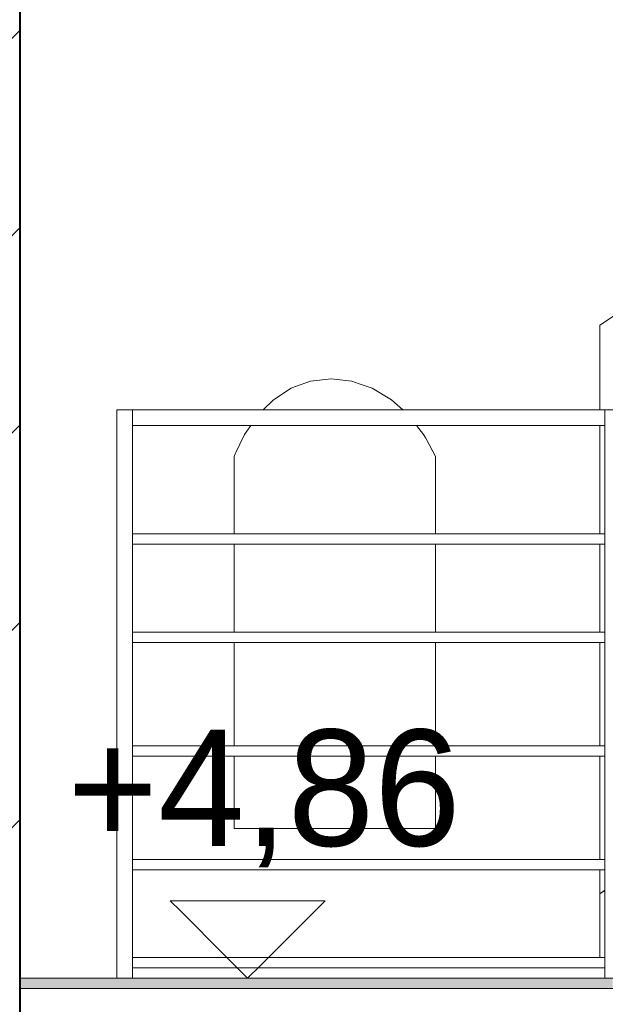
# Model space of a CAD drawing. Header units: millimetres. Extents: x 16408 to 39505, y -6861 to 26364.
# Tile 53 of 85: x 28455 to 29589, y 4806 to 6712. Entities that reach past the tile are written whole.
import ezdxf

# ---------------------------------------------------------------- set-up
doc = ezdxf.new("R2010")
doc.units = ezdxf.units.MM
doc.header["$MEASUREMENT"] = 0
doc.linetypes.add('Wipeout_Contour', pattern=[1000, 0, -1000])
for name, color, linetype, lineweight in [('0_Nr_pióra__1', 7, 'Continuous', 13), ('0_Nr_pióra__103', 7, 'Continuous', 5), ('inw_schody zewnętrzne_Nr_pióra__1', 7, 'Continuous', 13), ('inw_schody zewnętrzne_Nr_pióra__103', 7, 'Continuous', 5), ('inw_schody zewnętrzne_Nr_pióra__27', 7, 'Continuous', 40)]:
    doc.layers.add(name, color=color, linetype=linetype, lineweight=lineweight)
doc.layers.add('inw_schody zewnętrzne', color=7, linetype='Continuous')
doc.styles.add('STYL_AUTOMATYCZNY_1', font='txt')
pattern_1 = [(45, (0, 0), (-190.9188, 190.9188), [])]

# ---------------------------------------------------------------- blocks, each defined once
blk = doc.blocks.new('Wymiary_3_4', base_point=(28896.6, 4856.4))
at = {"layer": '0_Nr_pióra__1', "color": 7, "linetype": 'Continuous', "lineweight": 13}
for p, q in [((28896.6, 4856.4), (28746.6, 5006.4)), ((28746.6, 5006.4), (29046.6, 5006.4)), ((29046.6, 5006.4), (28896.6, 4856.4))]:
    blk.add_line(p, q, dxfattribs=at)
at = {"layer": '0_Nr_pióra__1', "color": 7, "lineweight": 13, "insert": (28547.6, 5070.7), "char_height": 225, "attachment_point": 7, "style": 'STYL_AUTOMATYCZNY_1'}
blk.add_mtext('\\A1;{\\pql;\\fCentury Gothic|b0|i0|c238|p34;+4,86}', dxfattribs=at)

msp = doc.modelspace()

# ---------------------------------------------------------------- linework, layer by layer
at = {"layer": '0_Nr_pióra__1', "color": 7, "linetype": 'Continuous', "lineweight": 13}
for p, q in [((28455.2, 4836.4), (28461.8, 4836.4)), ((28461.8, 4836.4), (28472.7, 4836.4))]:
    msp.add_line(p, q, dxfattribs=at)
at = {"layer": '0_Nr_pióra__103', "color": 7, "linetype": 'Continuous', "lineweight": 5}
msp.add_line((29603.5, 4836.4), (28455.2, 4836.4), dxfattribs=at)

# ---------------------------------------------------------------- wipeouts: each hides what was drawn before it
at = {"color": 254, "linetype": 'Wipeout_Contour', "lineweight": 0, "ltscale": 116747.109463}
msp.add_wipeout([(28455.2, 7716.4), (28455.2, 4856.4), (28479.8, 4856.4), (28479.8, 7716.4)], dxfattribs=at).dxf.layer = 'inw_schody zewnętrzne'
at = {"color": 254, "linetype": 'Wipeout_Contour', "lineweight": 0, "ltscale": 89021.755323}
msp.add_wipeout([(29018.5, 6011.8), (29098, 6011.8), (29058.3, 6016.4)], dxfattribs=at).dxf.layer = 'inw_schody zewnętrzne'
at = {"color": 254, "linetype": 'Wipeout_Contour', "lineweight": 0, "ltscale": 118670.073854}
msp.add_wipeout([(28946.6, 5976), (28926.8, 5956.4), (29197, 5956.4), (29175.2, 5976)], dxfattribs=at).dxf.layer = 'inw_schody zewnętrzne'
at = {"color": 254, "linetype": 'Wipeout_Contour', "lineweight": 0, "ltscale": 117209.796639}
msp.add_wipeout([(28762.8, 5926.4), (28673.6, 5926.4), (28673.6, 5716.4), (28762.8, 5716.4)], dxfattribs=at).dxf.layer = 'inw_schody zewnętrzne'
at = {"color": 254, "linetype": 'Wipeout_Contour', "lineweight": 0, "ltscale": 177914.339032}
msp.add_wipeout([(28870.3, 5866.4), (29260.5, 5866.4), (29241.3, 5901.3), (29237.3, 5909), (28890.4, 5909), (28872.5, 5871.4)], dxfattribs=at).dxf.layer = 'inw_schody zewnętrzne'
at = {"color": 254, "linetype": 'Wipeout_Contour', "lineweight": 0, "ltscale": 117045.563392}
msp.add_wipeout([(28673.6, 5696.4), (28673.6, 5526.4), (28762.8, 5526.4), (28762.8, 5696.4)], dxfattribs=at).dxf.layer = 'inw_schody zewnętrzne'
at = {"color": 254, "linetype": 'Wipeout_Contour', "lineweight": 0, "ltscale": 119401.62878}
msp.add_wipeout([(29260.5, 5696.4), (29260.5, 5526.4), (29375.7, 5526.4), (29375.7, 5696.4)], dxfattribs=at).dxf.layer = 'inw_schody zewnętrzne'
at = {"color": 254, "linetype": 'Wipeout_Contour', "lineweight": 0, "ltscale": 116891.267381}
msp.add_wipeout([(28673.6, 5506.4), (28673.6, 5306.4), (28762.8, 5306.4), (28762.8, 5506.4)], dxfattribs=at).dxf.layer = 'inw_schody zewnętrzne'
at = {"color": 254, "linetype": 'Wipeout_Contour', "lineweight": 0, "ltscale": 119250.381285}
msp.add_wipeout([(29375.7, 5506.4), (29260.5, 5506.4), (29260.5, 5306.4), (29375.7, 5306.4)], dxfattribs=at).dxf.layer = 'inw_schody zewnętrzne'
at = {"color": 254, "linetype": 'Wipeout_Contour', "lineweight": 0, "ltscale": 116731.666109}
msp.add_wipeout([(28673.6, 5086.4), (28762.8, 5086.4), (28762.8, 5286.4), (28673.6, 5286.4)], dxfattribs=at).dxf.layer = 'inw_schody zewnętrzne'
at = {"color": 254, "linetype": 'Wipeout_Contour', "lineweight": 0, "ltscale": 116588.543817}
msp.add_wipeout([(28673.6, 4896.4), (28762.8, 4896.4), (28762.8, 5066.4), (28673.6, 5066.4)], dxfattribs=at).dxf.layer = 'inw_schody zewnętrzne'
at = {"color": 254, "linetype": 'Wipeout_Contour', "lineweight": 0, "ltscale": 116510.334201}
msp.add_wipeout([(28673.6, 4856.4), (28762.8, 4856.4), (28762.8, 4876.4), (28673.6, 4876.4)], dxfattribs=at).dxf.layer = 'inw_schody zewnętrzne'

# ---------------------------------------------------------------- next in the draw order: hatches: boundary and pattern name
at = {"layer": 'inw_schody zewnętrzne_Nr_pióra__1', "linetype": 'Continuous', "lineweight": 13}
h = msp.add_hatch(dxfattribs=at)
h.set_pattern_fill('Bloczki_ceramiczne_0004', style=0, pattern_type=2)
h.set_pattern_definition(pattern_1)
h.paths.add_polyline_path([(26397, 7736.4), (26397, 4856.4), (26505.9, 4856.4), (27279.6, 4856.4), (27823.8, 4856.4), (28230.5, 4856.4), (28455.2, 4856.4), (28455.2, 7736.4), (28230.5, 7736.4), (27823.8, 7736.4), (27279.6, 7736.4), (26505.9, 7736.4)])
h = msp.add_hatch(dxfattribs=at)
h.set_pattern_fill('Bloczki_ceramiczne_0004', style=0, pattern_type=2)
h.set_pattern_definition(pattern_1)
h.paths.add_polyline_path([(28455.2, 3836.4), (28455.2, 4856.4), (28230.5, 4856.4), (27823.8, 4856.4), (27279.6, 4856.4), (26505.9, 4856.4), (26397, 4856.4), (26397, 3836.4), (26505.9, 3836.4), (27279.6, 3836.4), (27823.8, 3836.4), (28230.5, 3836.4)])

# ---------------------------------------------------------------- next in the draw order: linework, layer by layer
at = {"layer": '0_Nr_pióra__1', "color": 7, "linetype": 'Continuous', "lineweight": 13}
for p, q in [((28455.2, 4856.4), (28461.8, 4856.4)), ((28455.2, 4856.4), (28455.2, 4836.4)), ((28461.8, 4856.4), (28472.7, 4856.4))]:
    msp.add_line(p, q, dxfattribs=at)
at = {"layer": 'inw_schody zewnętrzne_Nr_pióra__27', "color": 7, "linetype": 'Continuous', "lineweight": 40}
for p, q in [((28455.2, 7736.4), (28455.2, 4856.4)), ((28455.2, 4856.4), (28455.2, 3836.4))]:
    msp.add_line(p, q, dxfattribs=at)

# ---------------------------------------------------------------- next in the draw order: wipeouts: each hides what was drawn before it
at = {"color": 254, "linetype": 'Wipeout_Contour', "lineweight": 0, "ltscale": 118681.347076}
msp.add_wipeout([(28946.6, 5976), (29175.2, 5976), (29137.6, 5998.2), (28980.6, 5998.2)], dxfattribs=at).dxf.layer = 'inw_schody zewnętrzne'
at = {"color": 254, "linetype": 'Wipeout_Contour', "lineweight": 0, "ltscale": 176520.454782}
msp.add_wipeout([(28762.8, 5716.4), (28870.3, 5716.4), (28870.3, 5866.4), (28872.5, 5871.4), (28872.5, 5926.4), (28762.8, 5926.4)], dxfattribs=at).dxf.layer = 'inw_schody zewnętrzne'
at = {"color": 254, "linetype": 'Wipeout_Contour', "lineweight": 0, "ltscale": 118639.534578}
msp.add_wipeout([(28890.4, 5909), (29237.3, 5909), (29223.8, 5926.4), (28902.6, 5926.4)], dxfattribs=at).dxf.layer = 'inw_schody zewnętrzne'
at = {"color": 254, "linetype": 'Wipeout_Contour', "lineweight": 0, "ltscale": 117431.708647}
msp.add_wipeout([(28870.3, 5696.4), (28762.8, 5696.4), (28762.8, 5526.4), (28870.3, 5526.4)], dxfattribs=at).dxf.layer = 'inw_schody zewnętrzne'
at = {"color": 254, "linetype": 'Wipeout_Contour', "lineweight": 0, "ltscale": 119901.212277}
msp.add_wipeout([(29375.7, 5526.4), (29514.8, 5526.4), (29514.8, 5696.4), (29375.7, 5696.4)], dxfattribs=at).dxf.layer = 'inw_schody zewnętrzne'
at = {"color": 254, "linetype": 'Wipeout_Contour', "lineweight": 0, "ltscale": 117277.920553}
msp.add_wipeout([(28762.8, 5306.4), (28870.3, 5306.4), (28870.3, 5506.4), (28762.8, 5506.4)], dxfattribs=at).dxf.layer = 'inw_schody zewnętrzne'
at = {"color": 254, "linetype": 'Wipeout_Contour', "lineweight": 0, "ltscale": 119750.595569}
msp.add_wipeout([(29514.8, 5506.4), (29375.7, 5506.4), (29375.7, 5306.4), (29514.8, 5306.4)], dxfattribs=at).dxf.layer = 'inw_schody zewnętrzne'
at = {"color": 254, "linetype": 'Wipeout_Contour', "lineweight": 0, "ltscale": 175773.006623}
msp.add_wipeout([(28762.8, 5286.4), (28762.8, 5086.4), (28872.5, 5086.4), (28872.5, 5146.4), (28870.3, 5146.4), (28870.3, 5286.4)], dxfattribs=at).dxf.layer = 'inw_schody zewnętrzne'
at = {"color": 254, "linetype": 'Wipeout_Contour', "lineweight": 0, "ltscale": 116980.569844}
msp.add_wipeout([(28762.8, 4896.4), (28872.5, 4896.4), (28872.5, 5066.4), (28762.8, 5066.4)], dxfattribs=at).dxf.layer = 'inw_schody zewnętrzne'
at = {"color": 254, "linetype": 'Wipeout_Contour', "lineweight": 0, "ltscale": 116902.62233}
msp.add_wipeout([(28872.5, 4876.4), (28762.8, 4876.4), (28762.8, 4856.4), (28872.5, 4856.4)], dxfattribs=at).dxf.layer = 'inw_schody zewnętrzne'

# ---------------------------------------------------------------- next in the draw order: wipeouts: each hides what was drawn before it
at = {"color": 254, "linetype": 'Wipeout_Contour', "lineweight": 0, "ltscale": 178020.137263}
msp.add_wipeout([(28989.2, 6001.4), (28980.6, 5998.2), (29137.6, 5998.2), (29112.3, 6006.8), (29098, 6011.8), (29018.5, 6011.8)], dxfattribs=at).dxf.layer = 'inw_schody zewnętrzne'
at = {"color": 254, "linetype": 'Wipeout_Contour', "lineweight": 0, "ltscale": 117930.89868}
msp.add_wipeout([(28872.5, 5926.4), (28872.5, 5871.4), (28890.4, 5909), (28902.6, 5926.4)], dxfattribs=at).dxf.layer = 'inw_schody zewnętrzne'
at = {"color": 254, "linetype": 'Wipeout_Contour', "lineweight": 0, "ltscale": 179218.247189}
msp.add_wipeout([(29241.3, 5901.3), (29260.5, 5866.4), (29260.5, 5716.4), (29375.7, 5716.4), (29375.7, 5926.4), (29241.3, 5926.4)], dxfattribs=at).dxf.layer = 'inw_schody zewnętrzne'
at = {"color": 254, "linetype": 'Wipeout_Contour', "lineweight": 0, "ltscale": 118409.105176}
msp.add_wipeout([(28870.3, 5526.4), (29260.5, 5526.4), (29260.5, 5696.4), (28870.3, 5696.4)], dxfattribs=at).dxf.layer = 'inw_schody zewnętrzne'
at = {"color": 254, "linetype": 'Wipeout_Contour', "lineweight": 0, "ltscale": 120319.322597}
msp.add_wipeout([(29514.8, 5526.4), (29588.5, 5526.4), (29588.5, 5696.4), (29514.8, 5696.4)], dxfattribs=at).dxf.layer = 'inw_schody zewnętrzne'
at = {"color": 254, "linetype": 'Wipeout_Contour', "lineweight": 0, "ltscale": 118256.582378}
msp.add_wipeout([(28870.3, 5506.4), (28870.3, 5306.4), (29260.5, 5306.4), (29260.5, 5506.4)], dxfattribs=at).dxf.layer = 'inw_schody zewnętrzne'
at = {"color": 254, "linetype": 'Wipeout_Contour', "lineweight": 0, "ltscale": 120169.230512}
msp.add_wipeout([(29514.8, 5306.4), (29588.5, 5306.4), (29588.5, 5506.4), (29514.8, 5506.4)], dxfattribs=at).dxf.layer = 'inw_schody zewnętrzne'
at = {"color": 254, "linetype": 'Wipeout_Contour', "lineweight": 0, "ltscale": 117519.169764}
msp.add_wipeout([(28872.5, 5086.4), (28989.2, 5086.4), (28989.2, 5146.4), (28872.5, 5146.4)], dxfattribs=at).dxf.layer = 'inw_schody zewnętrzne'
at = {"color": 254, "linetype": 'Wipeout_Contour', "lineweight": 0, "ltscale": 117426.751493}
msp.add_wipeout([(28989.2, 5066.4), (28872.5, 5066.4), (28872.5, 4896.4), (28989.2, 4896.4)], dxfattribs=at).dxf.layer = 'inw_schody zewnętrzne'
at = {"color": 254, "linetype": 'Wipeout_Contour', "lineweight": 0, "ltscale": 117349.100211}
msp.add_wipeout([(28872.5, 4856.4), (28989.2, 4856.4), (28989.2, 4876.4), (28872.5, 4876.4)], dxfattribs=at).dxf.layer = 'inw_schody zewnętrzne'

# ---------------------------------------------------------------- next in the draw order: linework, layer by layer
at = {"layer": 'inw_schody zewnętrzne_Nr_pióra__103', "color": 7, "linetype": 'Continuous', "lineweight": 5}
for p, q in [((28989.2, 6001.4), (29018.5, 6011.8)), ((29018.5, 6011.8), (29058.3, 6016.4)), ((29058.3, 6016.4), (29098, 6011.8)), ((29098, 6011.8), (29112.3, 6006.8)), ((29112.3, 6006.8), (29137.6, 5998.2)), ((28946.6, 5976), (28980.6, 5998.2)), ((28980.6, 5998.2), (28989.2, 6001.4)), ((29137.6, 5998.2), (29175.2, 5976))]:
    msp.add_line(p, q, dxfattribs=at)

# ---------------------------------------------------------------- next in the draw order: wipeouts: each hides what was drawn before it
at = {"color": 254, "linetype": 'Wipeout_Contour', "lineweight": 0, "ltscale": 118595.465307}
msp.add_wipeout([(28673.6, 5526.4), (28673.6, 5506.4), (29588.5, 5506.4), (29588.5, 5526.4)], dxfattribs=at)
at = {"color": 254, "linetype": 'Wipeout_Contour', "lineweight": 0, "ltscale": 119313.035379}
msp.add_wipeout([(29223.8, 5926.4), (29237.3, 5909), (29241.3, 5901.3), (29241.3, 5926.4)], dxfattribs=at).dxf.layer = 'inw_schody zewnętrzne'
at = {"color": 254, "linetype": 'Wipeout_Contour', "lineweight": 0, "ltscale": 120061.540288}
msp.add_wipeout([(29514.8, 5926.4), (29375.7, 5926.4), (29375.7, 5716.4), (29514.8, 5716.4)], dxfattribs=at).dxf.layer = 'inw_schody zewnętrzne'
at = {"color": 254, "linetype": 'Wipeout_Contour', "lineweight": 0, "ltscale": 118547.597716}
msp.add_wipeout([(29260.5, 5866.4), (28870.3, 5866.4), (28870.3, 5716.4), (29260.5, 5716.4)], dxfattribs=at).dxf.layer = 'inw_schody zewnętrzne'
at = {"color": 254, "linetype": 'Wipeout_Contour', "lineweight": 0, "ltscale": 117991.41213}
msp.add_wipeout([(28989.2, 5086.4), (29112.3, 5086.4), (29112.3, 5146.4), (28989.2, 5146.4)], dxfattribs=at).dxf.layer = 'inw_schody zewnętrzne'
at = {"color": 254, "linetype": 'Wipeout_Contour', "lineweight": 0, "ltscale": 117899.364101}
msp.add_wipeout([(28989.2, 5066.4), (28989.2, 4896.4), (29112.3, 4896.4), (29112.3, 5066.4)], dxfattribs=at).dxf.layer = 'inw_schody zewnętrzne'
at = {"color": 254, "linetype": 'Wipeout_Contour', "lineweight": 0, "ltscale": 117822.024152}
msp.add_wipeout([(28989.2, 4876.4), (28989.2, 4856.4), (29112.3, 4856.4), (29112.3, 4876.4)], dxfattribs=at).dxf.layer = 'inw_schody zewnętrzne'

# ---------------------------------------------------------------- next in the draw order: linework, layer by layer
at = {"layer": 'inw_schody zewnętrzne_Nr_pióra__103', "color": 7, "linetype": 'Continuous', "lineweight": 5}
for p, q in [((28872.5, 5871.4), (28890.4, 5909)), ((29237.3, 5909), (29241.3, 5901.3)), ((29241.3, 5901.3), (29260.5, 5866.4)), ((28870.3, 5866.4), (28872.5, 5871.4))]:
    msp.add_line(p, q, dxfattribs=at)

# ---------------------------------------------------------------- next in the draw order: wipeouts: each hides what was drawn before it
at = {"color": 254, "linetype": 'Wipeout_Contour', "lineweight": 0, "ltscale": 120479.093703}
msp.add_wipeout([(29588.5, 5926.4), (29514.8, 5926.4), (29514.8, 5716.4), (29588.5, 5716.4)], dxfattribs=at).dxf.layer = 'inw_schody zewnętrzne'
at = {"color": 254, "linetype": 'Wipeout_Contour', "lineweight": 0, "ltscale": 118488.054138}
msp.add_wipeout([(29112.3, 5146.4), (29112.3, 5086.4), (29241.3, 5086.4), (29241.3, 5146.4)], dxfattribs=at).dxf.layer = 'inw_schody zewnętrzne'
at = {"color": 254, "linetype": 'Wipeout_Contour', "lineweight": 0, "ltscale": 118396.392292}
msp.add_wipeout([(29112.3, 5066.4), (29112.3, 4896.4), (29241.3, 4896.4), (29241.3, 5066.4)], dxfattribs=at).dxf.layer = 'inw_schody zewnętrzne'
at = {"color": 254, "linetype": 'Wipeout_Contour', "lineweight": 0, "ltscale": 118319.377083}
msp.add_wipeout([(29112.3, 4856.4), (29241.3, 4856.4), (29241.3, 4876.4), (29112.3, 4876.4)], dxfattribs=at).dxf.layer = 'inw_schody zewnętrzne'

# ---------------------------------------------------------------- next in the draw order: wipeouts: each hides what was drawn before it
at = {"color": 254, "linetype": 'Wipeout_Contour', "lineweight": 0, "ltscale": 118944.237382}
msp.add_wipeout([(28673.6, 5956.4), (28673.6, 5926.4), (29594.6, 5926.4), (29603.5, 5956.4)], dxfattribs=at)
at = {"color": 254, "linetype": 'Wipeout_Contour', "lineweight": 0, "ltscale": 118739.250735}
msp.add_wipeout([(28673.6, 5716.4), (28673.6, 5696.4), (29588.5, 5696.4), (29588.5, 5716.4)], dxfattribs=at)
at = {"color": 254, "linetype": 'Wipeout_Contour', "lineweight": 0, "ltscale": 178476.019744}
msp.add_wipeout([(29260.5, 5146.4), (29241.3, 5146.4), (29241.3, 5086.4), (29375.7, 5086.4), (29375.7, 5286.4), (29260.5, 5286.4)], dxfattribs=at).dxf.layer = 'inw_schody zewnętrzne'
at = {"color": 254, "linetype": 'Wipeout_Contour', "lineweight": 0, "ltscale": 118915.715561}
msp.add_wipeout([(29375.7, 5066.4), (29241.3, 5066.4), (29241.3, 4896.4), (29375.7, 4896.4)], dxfattribs=at).dxf.layer = 'inw_schody zewnętrzne'
at = {"color": 254, "linetype": 'Wipeout_Contour', "lineweight": 0, "ltscale": 118839.036752}
msp.add_wipeout([(29241.3, 4876.4), (29241.3, 4856.4), (29375.7, 4856.4), (29375.7, 4876.4)], dxfattribs=at).dxf.layer = 'inw_schody zewnętrzne'

# ---------------------------------------------------------------- next in the draw order: linework, layer by layer
at = {"layer": 'inw_schody zewnętrzne_Nr_pióra__103', "color": 7, "linetype": 'Continuous', "lineweight": 5}
for p, q in [((28926.8, 5956.4), (28946.6, 5976)), ((29175.2, 5976), (29197, 5956.4)), ((28890.4, 5909), (28902.6, 5926.4)), ((29223.8, 5926.4), (29237.3, 5909)), ((28870.3, 5716.4), (28870.3, 5866.4)), ((29260.5, 5866.4), (29260.5, 5716.4)), ((28870.3, 5526.4), (28870.3, 5696.4)), ((29260.5, 5696.4), (29260.5, 5526.4))]:
    msp.add_line(p, q, dxfattribs=at)

# ---------------------------------------------------------------- next in the draw order: wipeouts: each hides what was drawn before it
at = {"color": 254, "linetype": 'Wipeout_Contour', "lineweight": 0, "ltscale": 90562.20397}
msp.add_wipeout([(29588.5, 5956.4), (29603.5, 5956.4), (29588.5, 5960.9)], dxfattribs=at)
at = {"color": 254, "linetype": 'Wipeout_Contour', "lineweight": 0, "ltscale": 118119.625074}
msp.add_wipeout([(28870.3, 5146.4), (29260.5, 5146.4), (29260.5, 5286.4), (28870.3, 5286.4)], dxfattribs=at).dxf.layer = 'inw_schody zewnętrzne'
at = {"color": 254, "linetype": 'Wipeout_Contour', "lineweight": 0, "ltscale": 119594.80964}
msp.add_wipeout([(29375.7, 5286.4), (29375.7, 5086.4), (29514.8, 5086.4), (29514.8, 5286.4)], dxfattribs=at).dxf.layer = 'inw_schody zewnętrzne'
at = {"color": 254, "linetype": 'Wipeout_Contour', "lineweight": 0, "ltscale": 119455.117043}
msp.add_wipeout([(29514.8, 5066.4), (29375.7, 5066.4), (29375.7, 4896.4), (29514.8, 4896.4)], dxfattribs=at).dxf.layer = 'inw_schody zewnętrzne'
at = {"color": 254, "linetype": 'Wipeout_Contour', "lineweight": 0, "ltscale": 119378.784551}
msp.add_wipeout([(29375.7, 4876.4), (29375.7, 4856.4), (29514.8, 4856.4), (29514.8, 4876.4)], dxfattribs=at).dxf.layer = 'inw_schody zewnętrzne'

# ---------------------------------------------------------------- next in the draw order: linework, layer by layer
at = {"layer": 'inw_schody zewnętrzne_Nr_pióra__103', "color": 7, "linetype": 'Continuous', "lineweight": 5}
for p, q in [((28872.5, 5146.4), (28870.3, 5146.4)), ((28872.5, 5146.4), (28989.2, 5146.4)), ((28989.2, 5146.4), (29112.3, 5146.4)), ((29112.3, 5146.4), (29241.3, 5146.4)), ((29241.3, 5146.4), (29260.5, 5146.4))]:
    msp.add_line(p, q, dxfattribs=at)

# ---------------------------------------------------------------- next in the draw order: wipeouts: each hides what was drawn before it
at = {"color": 254, "linetype": 'Wipeout_Contour', "lineweight": 0, "ltscale": 120013.988564}
msp.add_wipeout([(29514.8, 5086.4), (29588.5, 5086.4), (29588.5, 5286.4), (29514.8, 5286.4)], dxfattribs=at).dxf.layer = 'inw_schody zewnętrzne'
at = {"color": 254, "linetype": 'Wipeout_Contour', "lineweight": 0, "ltscale": 119874.784918}
msp.add_wipeout([(29514.8, 5066.4), (29514.8, 4896.4), (29588.5, 4896.4), (29588.5, 5066.4)], dxfattribs=at).dxf.layer = 'inw_schody zewnętrzne'
at = {"color": 254, "linetype": 'Wipeout_Contour', "lineweight": 0, "ltscale": 149798.429806}
msp.add_wipeout([(29514.8, 4856.4), (29603.5, 4856.4), (29588.5, 4860.9), (29588.5, 4876.4), (29514.8, 4876.4)], dxfattribs=at).dxf.layer = 'inw_schody zewnętrzne'

# ---------------------------------------------------------------- next in the draw order: wipeouts: each hides what was drawn before it
at = {"color": 254, "linetype": 'Wipeout_Contour', "lineweight": 0, "ltscale": 118434.852985}
msp.add_wipeout([(28673.6, 5306.4), (28673.6, 5286.4), (29588.5, 5286.4), (29588.5, 5306.4)], dxfattribs=at)
at = {"color": 254, "linetype": 'Wipeout_Contour', "lineweight": 0, "ltscale": 118280.571206}
msp.add_wipeout([(28673.6, 5086.4), (28673.6, 5066.4), (29588.5, 5066.4), (29588.5, 5086.4)], dxfattribs=at)
at = {"color": 254, "linetype": 'Wipeout_Contour', "lineweight": 0, "ltscale": 118152.441462}
msp.add_wipeout([(29588.5, 4896.4), (28673.6, 4896.4), (28673.6, 4876.4), (29588.5, 4876.4)], dxfattribs=at)

# ---------------------------------------------------------------- next in the draw order: linework, layer by layer
at = {"layer": 'inw_schody zewnętrzne_Nr_pióra__103', "color": 7, "linetype": 'Continuous', "lineweight": 5}
for p, q in [((28870.3, 5306.4), (28870.3, 5506.4)), ((29260.5, 5506.4), (29260.5, 5306.4)), ((28870.3, 5146.4), (28870.3, 5286.4)), ((29260.5, 5286.4), (29260.5, 5146.4))]:
    msp.add_line(p, q, dxfattribs=at)

# ---------------------------------------------------------------- next in the draw order: wipeouts: each hides what was drawn before it
at = {"color": 254, "linetype": 'Wipeout_Contour', "lineweight": 0, "ltscale": 116676.337585}
msp.add_wipeout([(28643.6, 4856.4), (28673.6, 4856.4), (28673.6, 5956.4), (28643.6, 5956.4)], dxfattribs=at)
at = {"color": 254, "linetype": 'Wipeout_Contour', "lineweight": 0, "ltscale": 240828.66695}
msp.add_wipeout([(29588.5, 5926.4), (29588.5, 4860.9), (29603.5, 4856.4), (29603.5, 5048.6), (29618.5, 5059), (29618.5, 5952), (29603.5, 5956.4), (29594.6, 5926.4)], dxfattribs=at)

# ---------------------------------------------------------------- next in the draw order: hatches: boundary and pattern name
at = {"layer": '0_Nr_pióra__1', "linetype": 'Continuous', "lineweight": 0, "true_color": 0x000000}
msp.add_hatch(color=18, dxfattribs=at).paths.add_polyline_path([(29603.5, 4836.4), (29603.5, 4856.4), (28455.2, 4856.4), (28455.2, 4836.4)])

# ---------------------------------------------------------------- next in the draw order: linework, layer by layer
at = {"layer": '0_Nr_pióra__103', "color": 7, "linetype": 'Continuous', "lineweight": 5}
for p, q in [((28643.6, 5956.4), (28673.6, 5956.4)), ((28643.6, 4856.4), (28643.6, 5956.4)), ((28673.6, 5926.4), (28673.6, 5956.4)), ((28673.6, 4856.4), (28673.6, 5926.4)), ((28673.6, 4896.4), (29569.4, 4896.4)), ((29569.4, 4896.4), (29588.5, 4896.4)), ((28673.6, 4876.4), (29569.4, 4876.4)), ((29569.4, 4876.4), (29588.5, 4876.4)), ((29603.5, 4856.4), (28458.5, 4856.4))]:
    msp.add_line(p, q, dxfattribs=at)
at = {"layer": 'inw_schody zewnętrzne_Nr_pióra__103', "color": 7, "linetype": 'Continuous', "lineweight": 5}
msp.add_line((28643.6, 5258.2), (28643.6, 5956.4), dxfattribs=at)

# ---------------------------------------------------------------- next in the draw order: block references
at = {"color": 7, "linetype": 'Continuous', "lineweight": 13}
msp.add_blockref('Wymiary_3_4', (28896.6, 4856.4), dxfattribs=at)

# ---------------------------------------------------------------- next in the draw order: wipeouts: each hides what was drawn before it
at = {"color": 254, "linetype": 'Wipeout_Contour', "lineweight": 0, "ltscale": 271374.49565}
msp.add_wipeout([(29578.7, 5020), (29588.5, 5026.6), (29588.5, 5930.4), (29587.1, 5931.3), (29588.5, 5933.5), (29588.5, 5966.2), (29608.7, 5953.1), (29608.7, 6140.1), (29578.7, 6120)], dxfattribs=at)

# ---------------------------------------------------------------- next in the draw order: linework, layer by layer
at = {"layer": '0_Nr_pióra__103', "color": 7, "linetype": 'Continuous', "lineweight": 5}
for p, q in [((29578.7, 6120), (29608.7, 6140.1)), ((29578.7, 5956.4), (29578.7, 6120)), ((28673.6, 5956.4), (29618.5, 5956.4)), ((29588.5, 5956.4), (29603.5, 5956.4)), ((28673.6, 5716.4), (29588.5, 5716.4)), ((28673.6, 5696.4), (29588.5, 5696.4)), ((29578.7, 5526.4), (29578.7, 5696.4)), ((28673.6, 5526.4), (29588.5, 5526.4)), ((28673.6, 5506.4), (29588.5, 5506.4)), ((29578.7, 5306.4), (29578.7, 5506.4)), ((28673.6, 5306.4), (29588.5, 5306.4)), ((28673.6, 5286.4), (29588.5, 5286.4)), ((29578.7, 5086.4), (29578.7, 5286.4)), ((28673.6, 5086.4), (29588.5, 5086.4)), ((28673.6, 5066.4), (29588.5, 5066.4))]:
    msp.add_line(p, q, dxfattribs=at)

# ---------------------------------------------------------------- next in the draw order: wipeouts: each hides what was drawn before it
at = {"color": 254, "linetype": 'Wipeout_Contour', "lineweight": 0, "ltscale": 90529.714004}
msp.add_wipeout([(29588.5, 5933.5), (29587.1, 5931.3), (29588.5, 5930.4)], dxfattribs=at)
at = {"color": 254, "linetype": 'Wipeout_Contour', "lineweight": 0, "ltscale": 120028.701968}
msp.add_wipeout([(29588.5, 5026.6), (29578.7, 5020), (29579.3, 5020.3), (29588.5, 5026.4)], dxfattribs=at)

# ---------------------------------------------------------------- next in the draw order: linework, layer by layer
at = {"layer": '0_Nr_pióra__103', "color": 7, "linetype": 'Continuous', "lineweight": 5}
for p, q in [((29588.5, 5926.4), (29588.5, 5956.4)), ((29588.5, 5933.5), (29588.5, 5956.4)), ((28673.6, 5926.4), (29588.5, 5926.4)), ((29578.7, 5716.4), (29578.7, 5926.4)), ((29588.5, 4856.4), (29588.5, 5926.4)), ((29578.7, 4896.4), (29578.7, 5066.4)), ((29578.7, 5020), (29588.5, 5026.6)), ((29579.3, 5020.3), (29578.7, 5020)), ((29588.5, 5026.4), (29579.3, 5020.3))]:
    msp.add_line(p, q, dxfattribs=at)

doc.saveas('drawing.dxf')
